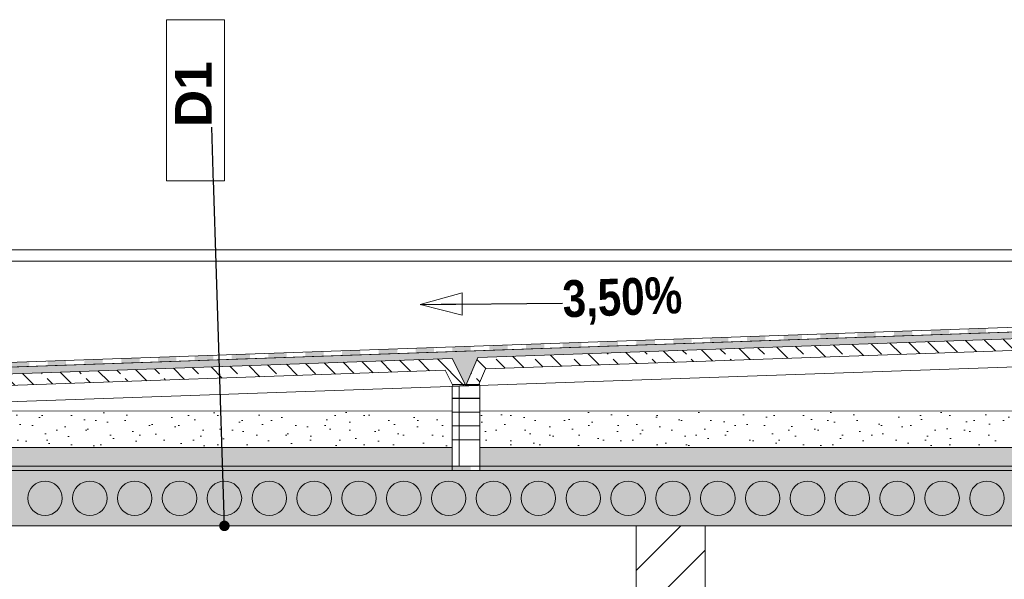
# Model space of a CAD drawing. Header units: centimetres. Extents: x 5703 to 19022, y -2164 to 612.
# Tile 24 of 49: x 15250 to 15678, y -415 to -171. Entities that reach past the tile are written whole.
import ezdxf

# ---------------------------------------------------------------- set-up
doc = ezdxf.new("R2010")
doc.units = ezdxf.units.CM
doc.header["$MEASUREMENT"] = 0
doc.set_wipeout_variables(frame=1)
for name, color, linetype in [('499-Wymiary i opisy', 7, 'Continuous'), ('810-Ogólne', 7, 'Continuous'), ('830-Teksty Etykiety', 7, 'Continuous'), ('____PRZEKRÓJ_KRESKI', 7, 'Continuous'), ('MF_AREA_BLOCK', 7, 'Continuous'), ('MF_KRESKOWANIE', 7, 'Continuous'), ('MF_OKNA', 7, 'Continuous'), ('MF_SCIANY_KONSTR', 7, 'Continuous'), ('MF_WIDOK', 7, 'Continuous'), ('MF_WYM_DUŻE', 7, 'Continuous')]:
    doc.layers.add(name, color=color, linetype=linetype)
doc.styles.add('GENERATED_STYLE_3', font='arial.ttf')
doc.styles.add('GENERATED_STYLE_5', font='arialbd.ttf')
doc.styles.add('GENERATED_STYLE_9', font='ARIALNB.TTF')
doc.dimstyles.new('GENERATED_STYLE__1', dxfattribs={"dimtxt": 12, "dimasz": 6.08, "dimexe": 0.18, "dimexo": 0.0625, "dimgap": 0.09, "dimtad": 1, "dimdec": 0, "dimzin": 0, "dimdsep": 46, "dimtxsty": 'GENERATED_STYLE_3', "dimblk": 'ARROWHEAD_2', "dimblk1": 'ARROWHEAD_2', "dimblk2": 'ARROWHEAD_2', "dimcen": 0.09, "dimse1": 1, "dimse2": 1, "dimclrd": 7, "dimclre": 7, "dimclrt": 7, "dimadec": 0, "dimazin": 0, "dimtfac": 1, "dimtdec": 4, "dimtmove": 0, "dimatfit": 3, "dimfxl": 1, "dimtolj": 1, "dimtzin": 0, "dimarcsym": 0})
doc.dimstyles.new('GENERATED_STYLE__4', dxfattribs={"dimtxt": 0.18, "dimasz": 9.12, "dimexe": 0.18, "dimexo": 0.0625, "dimgap": 0.09, "dimtad": 0, "dimtih": 1, "dimtoh": 1, "dimdec": 4, "dimzin": 0, "dimdsep": 46, "dimcen": 0.09, "dimadec": 0, "dimazin": 0, "dimtfac": 1, "dimtdec": 4, "dimtmove": 0, "dimatfit": 3, "dimldrblk": 'ARROWHEAD_11', "dimfxl": 1, "dimtolj": 1, "dimtzin": 0, "dimarcsym": 0})
doc.dimstyles.new('GENERATED_STYLE__5', dxfattribs={"dimtxt": 0.18, "dimasz": 18.24, "dimexe": 0.18, "dimexo": 0.0625, "dimgap": 0.09, "dimtad": 0, "dimtih": 1, "dimtoh": 1, "dimdec": 4, "dimzin": 0, "dimdsep": 46, "dimcen": 0.09, "dimadec": 0, "dimazin": 0, "dimtfac": 1, "dimtdec": 4, "dimtmove": 0, "dimatfit": 3, "dimldrblk": 'ARROWHEAD_4', "dimfxl": 1, "dimtolj": 1, "dimtzin": 0, "dimarcsym": 0})
pattern_1 = [(45, (-4821233.928, -1041.357), (-6.36396103, 6.36396103), [0, -6, 0, -9]), (110, (-4821213.928, -1041.357), (8.457233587, 3.07818129), [0, -4.4, 0, -7.6])]
pattern_2 = [(315, (-4821233.928, -1061.357), (8.485281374, 8.485281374), []), (315, (-4821229.686, -1057.115), (8.485281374, 8.485281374), [9, -3])]
pattern_3 = [(90, (-4821233.9283, -1061.3574), (-5.1961524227, 0), [3, -6]), (90, (-4821236.5264, -1056.8574), (-5.1961524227, 0), [3, -6]), (150, (-4821233.9283, -1058.3574), (2.5980762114, 4.5), [3, -6]), (150, (-4821239.1245, -1058.3574), (2.5980762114, 4.5), [3, -6]), (210, (-4821233.9283, -1061.3574), (-2.5980762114, 4.5), [3, -6]), (210, (-4821239.1245, -1061.3574), (-2.5980762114, 4.5), [3, -6])]

# ---------------------------------------------------------------- blocks, each defined once
blk = doc.blocks.new('*D23', base_point=(-4821233.93, -1061.36))
at = {"layer": 'MF_WYM_DUŻE', "color": 7, "linetype": 'Continuous', "lineweight": 15, "transparency": 16777216}
for p, q in [((16254.81, -273.67), (16246.81, -269.05)), ((16246.81, -1106.05), (16254.81, -1110.67))]:
    blk.add_line(p, q, dxfattribs=at)
at = {"layer": 'MF_WYM_DUŻE', "color": 7, "linetype": 'Continuous', "lineweight": 13, "transparency": 16777216}
for p, q in [((16250.81, -271.36), (16250.81, -267.45)), ((16256.81, -271.36), (16244.81, -271.36)), ((16250.81, -1108.36), (16250.81, -271.36)), ((16256.81, -1108.36), (16244.81, -1108.36)), ((16250.81, -1112.27), (16250.81, -1108.36))]:
    blk.add_line(p, q, dxfattribs=at)
at = {"layer": 'MF_WYM_DUŻE', "color": 7, "lineweight": 13, "transparency": 16777216, "insert": (16248.41, -703.52), "char_height": 12, "attachment_point": 7, "rotation": 90, "style": 'GENERATED_STYLE_3'}
blk.add_mtext('\\A1;{\\pql;\\fArial|b0|i0|c238|p38;837}', dxfattribs=at)
blk = doc.blocks.new('ARROWHEAD_2')
at = {"color": 0, "linetype": 'Continuous', "lineweight": 0}
for p, q in [((0, 0), (-1, 0)), ((-0.378, -0.655), (0.378, 0.655))]:
    blk.add_line(p, q, dxfattribs=at)
blk = doc.blocks.new('*D24', base_point=(-4821233.93, -1061.36))
at = {"layer": 'MF_WYM_DUŻE', "color": 7, "linetype": 'Continuous', "lineweight": 15, "transparency": 16777216}
for p, q in [((16224.81, -273.67), (16216.81, -269.05)), ((16216.81, -1106.05), (16224.81, -1110.67))]:
    blk.add_line(p, q, dxfattribs=at)
at = {"layer": 'MF_WYM_DUŻE', "color": 7, "linetype": 'Continuous', "lineweight": 13, "transparency": 16777216}
for p, q in [((16220.81, -271.36), (16220.81, -267.45)), ((16226.81, -271.36), (16214.81, -271.36)), ((16220.81, -1108.36), (16220.81, -271.36)), ((16226.81, -1108.36), (16214.81, -1108.36)), ((16220.81, -1112.27), (16220.81, -1108.36))]:
    blk.add_line(p, q, dxfattribs=at)
at = {"layer": 'MF_WYM_DUŻE', "color": 7, "lineweight": 13, "transparency": 16777216, "insert": (16218.41, -703.52), "char_height": 12, "attachment_point": 7, "rotation": 90, "style": 'GENERATED_STYLE_3'}
blk.add_mtext('\\A1;{\\pql;\\fArial|b0|i0|c238|p38;837}', dxfattribs=at)
blk = doc.blocks.new('*X48', base_point=(-4821233.93, -1061.36))
at = {"layer": '810-Ogólne', "linetype": 'Continuous', "lineweight": 0, "true_color": 0x000000}
for points in [[(15246.1, -367.36), (15254.1, -367.36), (15254.1, -365.36), (15246.1, -365.36)], [(15262.1, -367.36), (15270.1, -367.36), (15270.1, -365.36), (15262.1, -365.36)], [(15278.1, -367.36), (15286.1, -367.36), (15286.1, -365.36), (15278.1, -365.36)], [(15294.1, -367.36), (15302.1, -367.36), (15302.1, -365.36), (15294.1, -365.36)], [(15310.1, -367.36), (15318.1, -367.36), (15318.1, -365.36), (15310.1, -365.36)], [(15326.1, -367.36), (15334.1, -367.36), (15334.1, -365.36), (15326.1, -365.36)], [(15342.1, -367.36), (15350.1, -367.36), (15350.1, -365.36), (15342.1, -365.36)], [(15358.1, -367.36), (15366.1, -367.36), (15366.1, -365.36), (15358.1, -365.36)], [(15374.1, -367.36), (15382.1, -367.36), (15382.1, -365.36), (15374.1, -365.36)], [(15390.1, -367.36), (15398.1, -367.36), (15398.1, -365.36), (15390.1, -365.36)], [(15406.1, -367.36), (15414.1, -367.36), (15414.1, -365.36), (15406.1, -365.36)], [(15422.1, -367.36), (15430.1, -367.36), (15430.1, -365.36), (15422.1, -365.36)], [(15438.1, -367.36), (15446.1, -367.36), (15446.1, -365.36), (15438.1, -365.36)], [(15454.1, -367.36), (15462.1, -367.36), (15462.1, -365.36), (15454.1, -365.36)], [(15470.1, -367.36), (15478.1, -367.36), (15478.1, -365.36), (15470.1, -365.36)], [(15486.1, -367.36), (15494.1, -367.36), (15494.1, -365.36), (15486.1, -365.36)], [(15502.1, -367.36), (15510.1, -367.36), (15510.1, -365.36), (15502.1, -365.36)], [(15518.1, -367.36), (15526.1, -367.36), (15526.1, -365.36), (15518.1, -365.36)], [(15534.1, -367.36), (15542.1, -367.36), (15542.1, -365.36), (15534.1, -365.36)], [(15550.1, -367.36), (15558.1, -367.36), (15558.1, -365.36), (15550.1, -365.36)], [(15566.1, -367.36), (15574.1, -367.36), (15574.1, -365.36), (15566.1, -365.36)], [(15582.1, -367.36), (15590.1, -367.36), (15590.1, -365.36), (15582.1, -365.36)], [(15598.1, -367.36), (15606.1, -367.36), (15606.1, -365.36), (15598.1, -365.36)], [(15614.1, -367.36), (15622.1, -367.36), (15622.1, -365.36), (15614.1, -365.36)], [(15630.1, -367.36), (15638.1, -367.36), (15638.1, -365.36), (15630.1, -365.36)], [(15646.1, -367.36), (15654.1, -367.36), (15654.1, -365.36), (15646.1, -365.36)], [(15662.1, -367.36), (15670.1, -367.36), (15670.1, -365.36), (15662.1, -365.36)]]:
    blk.add_hatch(color=18, dxfattribs=at).paths.add_polyline_path(points)
blk = doc.blocks.new('*X50', base_point=(-4821233.93, -1061.36))
at = {"layer": '810-Ogólne', "linetype": 'Continuous', "lineweight": 0, "true_color": 0x000000}
for points in [[(15598.1, -308.44), (15606.1, -308.44), (15606.1, -307.72), (15598.1, -308)], [(15614.1, -308.44), (15622.1, -308.44), (15622.1, -307.16), (15614.1, -307.44)], [(15630.1, -308.44), (15638.1, -308.44), (15638.1, -306.6), (15630.1, -306.88)], [(15654.1, -306.04), (15646.1, -306.32), (15646.1, -308.32), (15654.1, -308.04)], [(15670.1, -305.48), (15662.1, -305.76), (15662.1, -307.76), (15670.1, -307.48)], [(15478.1, -312.2), (15470.1, -312.48), (15470.1, -314.48), (15478.1, -314.2)], [(15494.1, -311.64), (15486.1, -311.92), (15486.1, -313.92), (15494.1, -313.64)], [(15510.1, -311.08), (15502.1, -311.36), (15502.1, -313.36), (15510.1, -313.08)], [(15526.1, -310.52), (15518.1, -310.8), (15518.1, -312.8), (15526.1, -312.52)], [(15542.1, -309.96), (15534.1, -310.24), (15534.1, -312.24), (15542.1, -311.96)], [(15558.1, -309.4), (15550.1, -309.68), (15550.1, -311.68), (15558.1, -311.4)], [(15574.1, -308.84), (15566.1, -309.12), (15566.1, -311.12), (15574.1, -310.84)], [(15585.69, -308.44), (15582.1, -308.56), (15582.1, -310.56), (15590.1, -310.28), (15590.1, -308.44)], [(15590.1, -308.28), (15585.69, -308.44), (15590.1, -308.44)], [(15606.1, -308.44), (15598.1, -308.44), (15598.1, -310), (15606.1, -309.72)], [(15622.1, -308.44), (15614.1, -308.44), (15614.1, -309.44), (15622.1, -309.16)], [(15638.1, -308.44), (15630.1, -308.44), (15630.1, -308.88), (15638.1, -308.6)], [(15350.1, -316.68), (15342.1, -316.96), (15342.1, -318.96), (15350.1, -318.68)], [(15358.1, -316.44), (15366.1, -316.44), (15366.1, -316.12), (15358.1, -316.4)], [(15366.1, -316.44), (15358.1, -316.44), (15358.1, -318.4), (15366.1, -318.12)], [(15374.1, -316.44), (15382.1, -316.44), (15382.1, -315.56), (15374.1, -315.84)], [(15382.1, -316.44), (15374.1, -316.44), (15374.1, -317.84), (15382.1, -317.56)], [(15390.1, -316.44), (15398.1, -316.44), (15398.1, -315), (15390.1, -315.28)], [(15398.1, -316.44), (15390.1, -316.44), (15390.1, -317.28), (15398.1, -317)], [(15406.1, -316.44), (15414.1, -316.44), (15414.1, -314.44), (15406.1, -314.72)], [(15414.1, -316.44), (15406.1, -316.44), (15406.1, -316.72), (15414.1, -316.44)], [(15430.1, -313.88), (15422.1, -314.16), (15422.1, -316.16), (15430.1, -315.88)], [(15446.1, -313.32), (15438.1, -313.6), (15438.1, -315.6), (15446.1, -315.32)], [(15462.1, -312.76), (15454.1, -313.04), (15454.1, -315.04), (15462.1, -314.76)], [(15254.1, -320.04), (15246.1, -320.32), (15246.1, -322.32), (15254.1, -322.04)], [(15270.1, -319.48), (15262.1, -319.76), (15262.1, -321.76), (15270.1, -321.48)], [(15286.1, -318.92), (15278.1, -319.2), (15278.1, -321.2), (15286.1, -320.92)], [(15302.1, -318.36), (15294.1, -318.64), (15294.1, -320.64), (15302.1, -320.36)], [(15318.1, -317.8), (15310.1, -318.08), (15310.1, -320.08), (15318.1, -319.8)], [(15334.1, -317.24), (15326.1, -317.52), (15326.1, -319.52), (15334.1, -319.24)]]:
    blk.add_hatch(color=18, dxfattribs=at).paths.add_polyline_path(points)
blk = doc.blocks.new('*D147', base_point=(-4821233.93, -1061.36))
at = {"layer": 'MF_WYM_DUŻE', "color": 7, "linetype": 'Continuous', "lineweight": 15, "transparency": 16777216}
for p, q in [((15932.7, -389.05), (15940.7, -393.67)), ((15932.7, -1059.05), (15940.7, -1063.67))]:
    blk.add_line(p, q, dxfattribs=at)
at = {"layer": 'MF_WYM_DUŻE', "color": 7, "linetype": 'Continuous', "lineweight": 13, "transparency": 16777216}
for p, q in [((15942.7, -391.36), (15930.7, -391.36)), ((15936.7, -1061.36), (15936.7, -391.36)), ((15942.7, -1061.36), (15930.7, -1061.36))]:
    blk.add_line(p, q, dxfattribs=at)
at = {"layer": 'MF_WYM_DUŻE', "color": 7, "lineweight": 13, "transparency": 16777216, "char_height": 12, "attachment_point": 7, "rotation": 90, "style": 'GENERATED_STYLE_3'}
for s, insert in [('\\A1;{\\pql;\\fArial|b0|i0|c238|p38;670}', (15934.3, -730.91)), ('\\A1;{\\pql;\\fArial|b0|i0|c238|p38;12}', (15934.3, -1059.05))]:
    blk.add_mtext(s, dxfattribs=dict(at, insert=insert))
blk = doc.blocks.new('*D148', base_point=(-4821233.93, -1061.36))
at = {"layer": 'MF_WYM_DUŻE', "color": 7, "linetype": 'Continuous', "lineweight": 13, "transparency": 16777216}
for p, q in [((15942.7, -367.36), (15930.7, -367.36)), ((15936.7, -391.36), (15936.7, -367.36)), ((15942.7, -391.36), (15930.7, -391.36))]:
    blk.add_line(p, q, dxfattribs=at)
at = {"layer": 'MF_WYM_DUŻE', "color": 7, "linetype": 'Continuous', "lineweight": 15, "transparency": 16777216}
for p, q in [((15932.7, -365.05), (15940.7, -369.67)), ((15932.7, -389.05), (15940.7, -393.67))]:
    blk.add_line(p, q, dxfattribs=at)
at = {"layer": 'MF_WYM_DUŻE', "color": 7, "lineweight": 13, "transparency": 16777216, "char_height": 12, "attachment_point": 7, "rotation": 90, "style": 'GENERATED_STYLE_3'}
for s, insert in [('\\A1;{\\pql;\\fArial|b0|i0|c238|p38;10}', (15920.5, -371.47)), ('\\A1;{\\pql;\\fArial|b0|i0|c238|p38;24}', (15934.3, -388.47))]:
    blk.add_mtext(s, dxfattribs=dict(at, insert=insert))
blk = doc.blocks.new('*D149', base_point=(-4821233.93, -1061.36))
at = {"layer": 'MF_WYM_DUŻE', "color": 7, "linetype": 'Continuous', "lineweight": 15, "transparency": 16777216}
for p, q in [((15932.7, -355.05), (15940.7, -359.67)), ((15932.7, -365.05), (15940.7, -369.67))]:
    blk.add_line(p, q, dxfattribs=at)
at = {"layer": 'MF_WYM_DUŻE', "color": 7, "linetype": 'Continuous', "lineweight": 13, "transparency": 16777216}
for p, q in [((15942.7, -357.36), (15930.7, -357.36)), ((15936.7, -367.36), (15936.7, -357.36)), ((15942.7, -367.36), (15930.7, -367.36))]:
    blk.add_line(p, q, dxfattribs=at)
blk = doc.blocks.new('*D150', base_point=(-4821233.93, -1061.36))
at = {"layer": 'MF_WYM_DUŻE', "color": 7, "linetype": 'Continuous', "lineweight": 13, "transparency": 16777216}
for p, q in [((15942.7, -341.36), (15930.7, -341.36)), ((15936.7, -357.36), (15936.7, -341.36)), ((15942.7, -357.36), (15930.7, -357.36))]:
    blk.add_line(p, q, dxfattribs=at)
at = {"layer": 'MF_WYM_DUŻE', "color": 7, "linetype": 'Continuous', "lineweight": 15, "transparency": 16777216}
for p, q in [((15932.7, -339.05), (15940.7, -343.67)), ((15932.7, -355.05), (15940.7, -359.67))]:
    blk.add_line(p, q, dxfattribs=at)
blk = doc.blocks.new('*D151', base_point=(-4821233.93, -1061.36))
at = {"layer": 'MF_WYM_DUŻE', "color": 7, "linetype": 'Continuous', "lineweight": 15, "transparency": 16777216}
for p, q in [((15940.7, -273.07), (15932.7, -268.45)), ((15932.7, -339.05), (15940.7, -343.67))]:
    blk.add_line(p, q, dxfattribs=at)
at = {"layer": 'MF_WYM_DUŻE', "color": 7, "linetype": 'Continuous', "lineweight": 13, "transparency": 16777216}
for p, q in [((15936.7, -270.76), (15936.7, -266.85)), ((15942.7, -270.76), (15930.7, -270.76)), ((15936.7, -341.36), (15936.7, -270.76)), ((15942.7, -341.36), (15930.7, -341.36))]:
    blk.add_line(p, q, dxfattribs=at)
at = {"layer": 'MF_WYM_DUŻE', "color": 7, "lineweight": 13, "transparency": 16777216, "char_height": 12, "attachment_point": 7, "rotation": 90, "style": 'GENERATED_STYLE_3'}
for s, insert in [('\\A1;{\\pql;\\fArial|b0|i0|c238|p38;71}', (15934.3, -306.06)), ('\\A1;{\\pql;\\fArial|b0|i0|c238|p38;16}', (15934.3, -339.05))]:
    blk.add_mtext(s, dxfattribs=dict(at, insert=insert))
blk = doc.blocks.new('*D157', base_point=(-4821233.93, -1061.36))
at = {"layer": 'MF_WYM_DUŻE', "color": 7, "linetype": 'Continuous', "lineweight": 15, "transparency": 16777216}
for p, q in [((15962.7, -389.05), (15970.7, -393.67)), ((15962.7, -1059.05), (15970.7, -1063.67))]:
    blk.add_line(p, q, dxfattribs=at)
at = {"layer": 'MF_WYM_DUŻE', "color": 7, "linetype": 'Continuous', "lineweight": 13, "transparency": 16777216}
for p, q in [((15972.7, -391.36), (15960.7, -391.36)), ((15966.7, -1061.36), (15966.7, -391.36)), ((15972.7, -1061.36), (15960.7, -1061.36))]:
    blk.add_line(p, q, dxfattribs=at)
at = {"layer": 'MF_WYM_DUŻE', "color": 7, "lineweight": 13, "transparency": 16777216, "char_height": 12, "attachment_point": 7, "rotation": 90, "style": 'GENERATED_STYLE_3'}
for s, insert in [('\\A1;{\\pql;\\fArial|b0|i0|c238|p38;670}', (15964.3, -730.91)), ('\\A1;{\\pql;\\fArial|b0|i0|c238|p38;12}', (15964.3, -1059.05))]:
    blk.add_mtext(s, dxfattribs=dict(at, insert=insert))
blk = doc.blocks.new('*D158', base_point=(-4821233.93, -1061.36))
at = {"layer": 'MF_WYM_DUŻE', "color": 7, "linetype": 'Continuous', "lineweight": 13, "transparency": 16777216}
for p, q in [((15972.7, -367.36), (15960.7, -367.36)), ((15966.7, -391.36), (15966.7, -367.36)), ((15972.7, -391.36), (15960.7, -391.36))]:
    blk.add_line(p, q, dxfattribs=at)
at = {"layer": 'MF_WYM_DUŻE', "color": 7, "linetype": 'Continuous', "lineweight": 15, "transparency": 16777216}
for p, q in [((15962.7, -365.05), (15970.7, -369.67)), ((15962.7, -389.05), (15970.7, -393.67))]:
    blk.add_line(p, q, dxfattribs=at)
at = {"layer": 'MF_WYM_DUŻE', "color": 7, "lineweight": 13, "transparency": 16777216, "char_height": 12, "attachment_point": 7, "rotation": 90, "style": 'GENERATED_STYLE_3'}
for s, insert in [('\\A1;{\\pql;\\fArial|b0|i0|c238|p38;10}', (15950.5, -371.47)), ('\\A1;{\\pql;\\fArial|b0|i0|c238|p38;24}', (15964.3, -388.47))]:
    blk.add_mtext(s, dxfattribs=dict(at, insert=insert))
blk = doc.blocks.new('*D159', base_point=(-4821233.93, -1061.36))
at = {"layer": 'MF_WYM_DUŻE', "color": 7, "linetype": 'Continuous', "lineweight": 15, "transparency": 16777216}
for p, q in [((15962.7, -355.05), (15970.7, -359.67)), ((15962.7, -365.05), (15970.7, -369.67))]:
    blk.add_line(p, q, dxfattribs=at)
at = {"layer": 'MF_WYM_DUŻE', "color": 7, "linetype": 'Continuous', "lineweight": 13, "transparency": 16777216}
for p, q in [((15972.7, -357.36), (15960.7, -357.36)), ((15966.7, -367.36), (15966.7, -357.36)), ((15972.7, -367.36), (15960.7, -367.36))]:
    blk.add_line(p, q, dxfattribs=at)
blk = doc.blocks.new('*D160', base_point=(-4821233.93, -1061.36))
at = {"layer": 'MF_WYM_DUŻE', "color": 7, "linetype": 'Continuous', "lineweight": 13, "transparency": 16777216}
for p, q in [((15972.7, -341.36), (15960.7, -341.36)), ((15966.7, -357.36), (15966.7, -341.36)), ((15972.7, -357.36), (15960.7, -357.36))]:
    blk.add_line(p, q, dxfattribs=at)
at = {"layer": 'MF_WYM_DUŻE', "color": 7, "linetype": 'Continuous', "lineweight": 15, "transparency": 16777216}
for p, q in [((15962.7, -339.05), (15970.7, -343.67)), ((15962.7, -355.05), (15970.7, -359.67))]:
    blk.add_line(p, q, dxfattribs=at)
blk = doc.blocks.new('*D161', base_point=(-4821233.93, -1061.36))
at = {"layer": 'MF_WYM_DUŻE', "color": 7, "linetype": 'Continuous', "lineweight": 15, "transparency": 16777216}
for p, q in [((15970.7, -273.07), (15962.7, -268.45)), ((15962.7, -339.05), (15970.7, -343.67))]:
    blk.add_line(p, q, dxfattribs=at)
at = {"layer": 'MF_WYM_DUŻE', "color": 7, "linetype": 'Continuous', "lineweight": 13, "transparency": 16777216}
for p, q in [((15966.7, -270.76), (15966.7, -266.85)), ((15972.7, -270.76), (15960.7, -270.76)), ((15966.7, -341.36), (15966.7, -270.76)), ((15972.7, -341.36), (15960.7, -341.36))]:
    blk.add_line(p, q, dxfattribs=at)
at = {"layer": 'MF_WYM_DUŻE', "color": 7, "lineweight": 13, "transparency": 16777216, "char_height": 12, "attachment_point": 7, "rotation": 90, "style": 'GENERATED_STYLE_3'}
for s, insert in [('\\A1;{\\pql;\\fArial|b0|i0|c238|p38;71}', (15964.3, -306.06)), ('\\A1;{\\pql;\\fArial|b0|i0|c238|p38;16}', (15964.3, -339.05))]:
    blk.add_mtext(s, dxfattribs=dict(at, insert=insert))
blk = doc.blocks.new('ARROWHEAD_11')
at = {"color": 0, "linetype": 'Continuous', "lineweight": 0}
blk.add_line((0, 0), (-1, 0), dxfattribs=at)
at = {"color": 0, "linetype": 'Continuous', "lineweight": 0, "const_width": 0.25, "flags": 128}
blk.add_lwpolyline([(-0.125, 0, 1), (0.125, 0, 1)], format="xyb", close=True, dxfattribs=at)
blk = doc.blocks.new('ARROWHEAD_4')
at = {"color": 0, "linetype": 'Continuous', "lineweight": 0}
blk.add_line((0, 0), (-1, 0), dxfattribs=at)
at = {"color": 0, "linetype": 'Continuous', "lineweight": 0, "flags": 128}
blk.add_lwpolyline([(-1, 0.2679), (0, 0), (-1, -0.2679)], close=True, dxfattribs=at)

msp = doc.modelspace()

# ---------------------------------------------------------------- hatches: boundary and pattern name
at = {"layer": '810-Ogólne', "linetype": 'Continuous', "lineweight": 13}
h = msp.add_hatch(dxfattribs=at)
h.set_pattern_fill('CUT_STONE_0002', color=5, style=0, pattern_type=2)
h.set_pattern_definition(pattern_1)
h.paths.add_polyline_path([(14996.77, -341.57), (14996.77, -357.36), (15437.96, -357.36), (15437.96, -341.36)])
h = msp.add_hatch(dxfattribs=at)
h.set_pattern_fill('CUT_STONE_0002', color=5, style=0, pattern_type=2)
h.set_pattern_definition(pattern_1)
h.paths.add_polyline_path([(15449.96, -341.52), (15449.96, -357.36), (15779.45, -357.36), (15779.45, -341.36)])
at = {"layer": 'MF_KRESKOWANIE', "linetype": 'Continuous', "lineweight": 13}
h = msp.add_hatch(dxfattribs=at)
h.set_pattern_fill('BETON_0002', style=0, pattern_type=2)
h.set_pattern_definition([(45, (-4821233.928, -1061.357), (-7.071067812, 7.071067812), [7.5, -2.5]), (45, (-4821233.928, -1054.286), (-7.071067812, 7.071067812), [7.5, -2.5])])
h.paths.add_polyline_path([(16130.98, -306.36), (16130.98, -291.35), (14984.76, -331.46), (14984.53, -346.48), (14998.1, -346.01), (15001.88, -333.87), (15437.97, -318.6), (15443.96, -330.4), (15449.11, -318.21), (15780.35, -306.62), (15785.35, -318.45), (15790.5, -306.27), (16125.98, -294.52)])
h = msp.add_hatch(dxfattribs=at)
h.set_pattern_fill('BETON_ZBROJONY_0002', style=0, pattern_type=2)
h.set_pattern_definition(pattern_2)
h.paths.add_polyline_path([(15785.35, -318.45), (15780.35, -306.62), (15449.11, -318.21), (15443.96, -330.4), (15449.44, -330.21), (15452.44, -323.09), (15777.08, -311.74), (15780, -318.64)])
h = msp.add_hatch(dxfattribs=at)
h.set_pattern_fill('BETON_ZBROJONY_0002', style=0, pattern_type=2)
h.set_pattern_definition(pattern_2)
h.paths.add_polyline_path([(14997.73, -346.02), (15001.88, -333.87), (15437.97, -318.6), (15443.96, -330.4), (15438.48, -330.59), (15434.99, -323.71), (15005.5, -338.74), (15003.08, -345.83)])
h = msp.add_hatch(dxfattribs=at)
h.set_pattern_fill('PLANK_FLOOR_PIONOWO_0002', style=0, pattern_type=2)
h.set_pattern_definition([(90, (-4821233.928, -1061.357), (-25, 0), [])])
h.paths.add_polyline_path([(15449.96, -365.36), (15437.96, -365.36), (15437.96, -330.61), (15449.96, -330.19)])
h = msp.add_hatch(dxfattribs=at)
h.set_pattern_fill('HEXAGONAL_0002', style=0, pattern_type=2)
h.set_pattern_definition(pattern_3)
h.paths.add_polyline_path([(15008.53, -367.36), (15008.53, -357.36), (15437.96, -357.36), (15437.96, -367.36)])
h = msp.add_hatch(dxfattribs=at)
h.set_pattern_fill('HEXAGONAL_0002', style=0, pattern_type=2)
h.set_pattern_definition(pattern_3)
h.paths.add_polyline_path([(15449.96, -367.36), (15449.96, -357.36), (15779.45, -357.36), (15779.45, -367.36)])
at = {"layer": 'MF_KRESKOWANIE', "linetype": 'Continuous', "lineweight": 0, "true_color": 0x000000}
msp.add_hatch(color=18, dxfattribs=at).paths.add_polyline_path([(14351.98, -367.36), (16120.98, -367.36), (16120.98, -391.36), (14351.98, -391.36)])
at = {"layer": 'MF_KRESKOWANIE', "linetype": 'Continuous', "lineweight": 13, "true_color": 0x6a6a6a}
h = msp.add_hatch(dxfattribs=at)
h.set_pattern_fill('BLOCZKI_CERAMICZNE_0002', color=251, style=0, pattern_type=2)
h.set_pattern_definition([(45, (-4821233.928, -1061.357), (-10.60660172, 10.60660172), [])])
h.paths.add_polyline_path([(15517.98, -391.36), (15547.98, -391.36), (15547.98, -421.36), (15517.98, -421.36)])

# ---------------------------------------------------------------- linework, layer by layer
at = {"layer": '810-Ogólne', "color": 7, "linetype": 'Continuous', "lineweight": 13}
for p, q in [((14984.76, -329.47), (16130.91, -289.35)), ((16130.98, -291.35), (14984.83, -331.47)), ((16130.98, -365.36), (14341.98, -365.36)), ((14341.98, -367.36), (16130.98, -367.36))]:
    msp.add_line(p, q, dxfattribs=at)
at = {"layer": '810-Ogólne', "color": 5, "linetype": 'Continuous', "lineweight": 13, "flags": 128}
for points in [[(14996.77, -341.57), (14996.77, -357.36), (15437.96, -357.36), (15437.96, -341.36)], [(15449.96, -341.52), (15449.96, -357.36), (15779.45, -357.36), (15779.45, -341.36)]]:
    msp.add_lwpolyline(points, close=True, dxfattribs=at)
at = {"layer": '____PRZEKRÓJ_KRESKI', "color": 7, "linetype": 'Continuous', "lineweight": 13}
for p, q in [((14649.98, -271.36), (15822.98, -271.36)), ((14649.98, -276.36), (15822.98, -276.36))]:
    msp.add_line(p, q, dxfattribs=at)
at = {"layer": 'MF_AREA_BLOCK', "color": 7, "linetype": 'Continuous', "lineweight": 13}
msp.add_line((15517.98, -391.36), (15517.98, -711.36), dxfattribs=at)
at = {"layer": 'MF_KRESKOWANIE', "color": 7, "linetype": 'Continuous', "lineweight": 13, "flags": 128}
for points in [[(16130.98, -306.36), (16130.98, -291.35), (14984.76, -331.46), (14984.53, -346.48), (14998.1, -346.01), (15001.88, -333.87), (15437.97, -318.6), (15443.96, -330.4), (15449.11, -318.21), (15780.35, -306.62), (15785.35, -318.45), (15790.5, -306.27), (16125.98, -294.52)], [(15785.35, -318.45), (15780.35, -306.62), (15449.11, -318.21), (15443.96, -330.4), (15449.44, -330.21), (15452.44, -323.09), (15777.08, -311.74), (15780, -318.64)], [(14997.73, -346.02), (15001.88, -333.87), (15437.97, -318.6), (15443.96, -330.4), (15438.48, -330.59), (15434.99, -323.71), (15005.5, -338.74), (15003.08, -345.83)], [(15449.96, -365.36), (15437.96, -365.36), (15437.96, -330.61), (15449.96, -330.19)], [(15008.53, -367.36), (15008.53, -357.36), (15437.96, -357.36), (15437.96, -367.36)], [(15449.96, -367.36), (15449.96, -357.36), (15779.45, -357.36), (15779.45, -367.36)], [(14351.98, -367.36), (16120.98, -367.36), (16120.98, -391.36), (14351.98, -391.36)], [(15517.98, -391.36), (15547.98, -391.36), (15547.98, -421.36), (15517.98, -421.36)]]:
    msp.add_lwpolyline(points, close=True, dxfattribs=at)
at = {"layer": 'MF_OKNA', "color": 7, "linetype": 'Continuous', "lineweight": 13}
for p, q in [((15008.53, -345.64), (16130.98, -306.78)), ((15449.96, -330.19), (15449.96, -353.76))]:
    msp.add_line(p, q, dxfattribs=at)
at = {"layer": 'MF_SCIANY_KONSTR', "color": 7, "linetype": 'Continuous', "lineweight": 13}
msp.add_line((14351.98, -367.36), (16120.98, -367.36), dxfattribs=at)
at = {"layer": 'MF_WIDOK', "color": 7, "linetype": 'Continuous', "lineweight": 13}
for p, q in [((15449.96, -329.92), (15437.96, -329.92)), ((15449.96, -335.92), (15437.96, -335.92)), ((15449.96, -335.93), (15437.96, -335.93)), ((15449.96, -341.92), (15437.96, -341.92)), ((15449.96, -341.93), (15437.96, -341.93)), ((15449.96, -347.93), (15437.96, -347.93)), ((15449.96, -353.92), (15437.96, -353.92)), ((15449.96, -353.93), (15437.96, -353.93))]:
    msp.add_line(p, q, dxfattribs=at)
for centre in [(15260.98, -379.36), (15280.48, -379.36), (15299.98, -379.36), (15319.48, -379.36), (15338.98, -379.36), (15358.48, -379.36), (15377.98, -379.36), (15397.48, -379.36), (15416.98, -379.36), (15436.48, -379.36), (15455.98, -379.36), (15475.48, -379.36), (15494.98, -379.36), (15514.48, -379.36), (15533.98, -379.36), (15553.48, -379.36), (15572.98, -379.36), (15592.48, -379.36), (15611.98, -379.36), (15631.48, -379.36), (15650.98, -379.36), (15670.48, -379.36)]:
    msp.add_circle(centre, 7.5, dxfattribs=at)

# ---------------------------------------------------------------- block references
at = {"layer": '810-Ogólne', "color": 7, "linetype": 'Continuous', "lineweight": 13}
for name in ['*X50', '*X48']:
    msp.add_blockref(name, (-4821233.93, -1061.36), dxfattribs=at)

# ---------------------------------------------------------------- texts
at = {"layer": '499-Wymiary i opisy', "color": 7, "linetype": 'Continuous', "lineweight": 13, "insert": (15486.05, -294.51), "char_height": 16, "attachment_point": 4, "rotation": 2.0045, "style": 'GENERATED_STYLE_9'}
msp.add_mtext('\\A1;{\\pql;\\fArial Narrow|b1|i0|c238|p34;3,50%}', dxfattribs=at)

# ---------------------------------------------------------------- dimensions: what is measured, and where the dimension line sits
at = {"layer": 'MF_WYM_DUŻE', "color": 7, "linetype": 'Continuous', "lineweight": 13}
for base, p1, p2, picture, middle in [((16250.81, -271.36), (16420.98, -1108.36), (14293.98, -271.36), '*D23', (16242.41, -689.79)), ((16220.81, -271.36), (16420.98, -1108.36), (14293.98, -271.36), '*D24', (16212.41, -689.79)), ((15936.7, -270.76), (14616.05, -341.36), (14349.88, -270.76), '*D151', (15928.3, -296.91)), ((15966.7, -270.76), (14616.05, -341.36), (14349.88, -270.76), '*D161', (15958.3, -296.91)), ((15936.7, -341.36), (14353.98, -357.36), (14616.05, -341.36), '*D150', (15928.3, -329.9)), ((15966.7, -341.36), (14353.98, -357.36), (14616.05, -341.36), '*D160', (15958.3, -329.9)), ((15936.7, -367.36), (14351.98, -391.36), (14351.98, -367.36), '*D148', (15928.3, -379.32)), ((15966.7, -367.36), (14351.98, -391.36), (14351.98, -367.36), '*D158', (15958.3, -379.32)), ((15936.7, -357.36), (14351.98, -367.36), (14353.98, -357.36), '*D149', (15914.5, -362.32)), ((15966.7, -357.36), (14351.98, -367.36), (14353.98, -357.36), '*D159', (15944.5, -362.32)), ((15936.7, -391.36), (14351.98, -1061.36), (14351.98, -391.36), '*D147', (15928.3, -717.19)), ((15966.7, -391.36), (14351.98, -1061.36), (14351.98, -391.36), '*D157', (15958.3, -717.19))]:
    dim = msp.add_linear_dim(base=base, p1=p1, p2=p2, angle=90, dimstyle='GENERATED_STYLE__1', dxfattribs=at)
    dim.commit()
    dim.dimension.update_dxf_attribs({"geometry": picture, "text_midpoint": middle, "dimtype": 160, "text_rotation": 90})

# ---------------------------------------------------------------- leaders
at = {"layer": '499-Wymiary i opisy', "color": 7, "linetype": 'Continuous', "lineweight": 13, "annotation_type": 0, "has_hookline": 1, "hookline_direction": 0, "text_width": 50.42, "horizontal_direction": (0.999388, 0.034979, 0)}
msp.add_leader([(15424.1, -295.09), (15485.96, -294.51)], dimstyle='GENERATED_STYLE__5', dxfattribs=at)

# ---------------------------------------------------------------- wipeouts: each hides what was drawn before it
at = {"color": 7, "linetype": 'Continuous', "lineweight": 13, "ltscale": 61311.339961}
msp.add_wipeout([(15313.83, -241.36), (15313.83, -171.36), (15338.98, -171.36), (15338.98, -241.36)], dxfattribs=at).dxf.layer = '830-Teksty Etykiety'

# ---------------------------------------------------------------- next in the draw order: linework, layer by layer
at = {"layer": '830-Teksty Etykiety', "color": 7, "linetype": 'Continuous', "lineweight": 13, "flags": 128}
msp.add_lwpolyline([(15313.83, -241.36), (15313.83, -171.36), (15338.98, -171.36), (15338.98, -241.36)], close=True, dxfattribs=at)

# ---------------------------------------------------------------- next in the draw order: texts
at = {"layer": '830-Teksty Etykiety', "color": 7, "linetype": 'Continuous', "lineweight": 13, "insert": (15333.49, -218), "char_height": 16, "attachment_point": 7, "rotation": 90, "style": 'GENERATED_STYLE_5'}
msp.add_mtext('\\A1;{\\pql;\\fArial|b1|i0|c238|p38;D1}', dxfattribs=at)

# ---------------------------------------------------------------- next in the draw order: leaders
at = {"layer": '830-Teksty Etykiety', "color": 7, "linetype": 'Continuous', "lineweight": 13, "annotation_type": 0, "has_hookline": 1, "hookline_direction": 0, "text_width": 23.32, "horizontal_direction": (0, 1, 0)}
msp.add_leader([(15338.98, -391.36), (15333.49, -218.09)], dimstyle='GENERATED_STYLE__4', dxfattribs=at)

doc.saveas('drawing.dxf')
